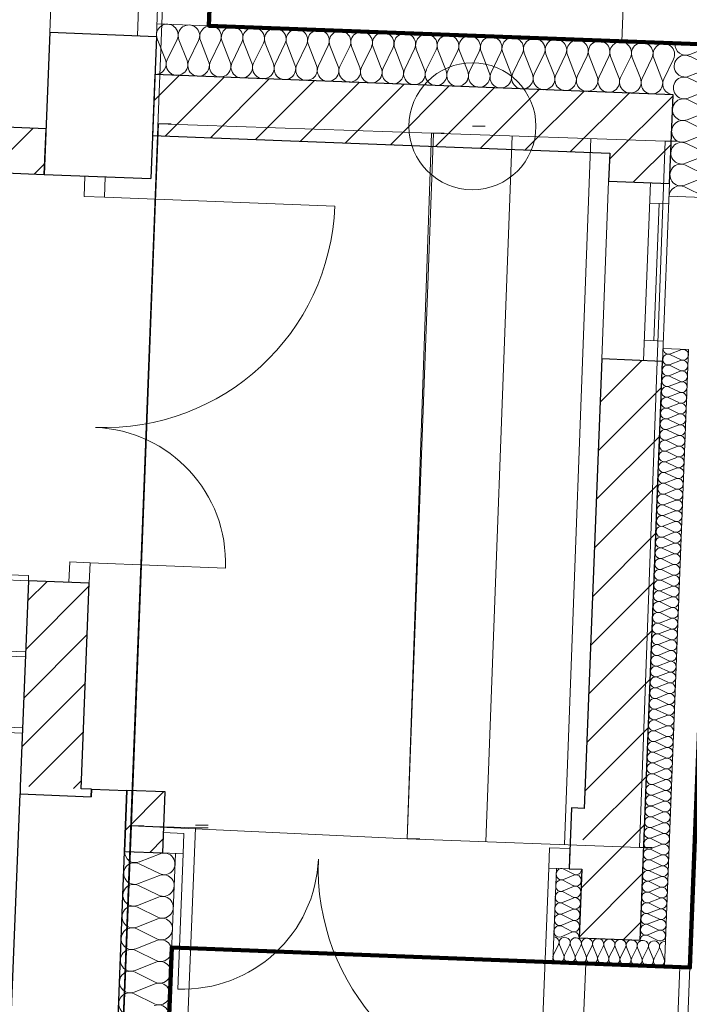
# Model space of a CAD drawing. Extents: x -134780 to 5540120, y 74663 to 5964901.
# Tile 43 of 71: x 5539592.28 to 5539594.91, y 5961337.58 to 5961341.46. Entities that reach past the tile are written whole.
import ezdxf

# ---------------------------------------------------------------- set-up
doc = ezdxf.new("R2010")
doc.units = 0
doc.header["$MEASUREMENT"] = 0
doc.set_wipeout_variables(frame=1)
for name, pattern in [('Dashed', [564.444447, 282.222223, -282.222223]), ('Krawędzie ukryte', [150, 100, -50]), ('L_0_06', [2, 1.5, -0.5])]:
    doc.linetypes.add(name, pattern=pattern)
for name, color, linetype, lineweight in [('0_Nr_Pióra__7', 7, 'Continuous', 13), ('312_budynek_ewidencyjny_Nr_Pióra__7', 7, 'Continuous', 13), ('ARCH dach_Nr_Pióra__46', 5, 'Continuous', 13), ('Arch schody_Nr_Pióra__21', 7, 'Continuous', 9), ('Arch wyburzenia_Nr_Pióra__46', 5, 'Continuous', 13), ('arch wypelnienia_Nr_Pióra__118', 7, 'Continuous', 211), ('Arch ściany nośne_Nr_Pióra__21', 7, 'Continuous', 9), ('Arch ściany nośne_Nr_Pióra__27', 7, 'Continuous', 30), ('bt_Nr_Pióra__7', 7, 'Continuous', 13), ('INWENT.ŚCIANY_Nr_Pióra__1', 7, 'Continuous', 25), ('Istniejące schody_Nr_Pióra__5', 7, 'Continuous', 13), ('KR_ObiektKarto_Nr_Pióra__7', 7, 'Continuous', 13), ('mapa', 7, 'Continuous', 13), ('sch_Nr_Pióra__7', 7, 'Continuous', 13), ('studnia_kanalizacyjna_Nr_Pióra__7', 7, 'Continuous', 13), ('zasuwa_lub_zawor_Nr_Pióra__7', 7, 'Continuous', 13)]:
    doc.layers.add(name, color=color, linetype=linetype, lineweight=lineweight)
for name, color, linetype, lineweight, true_color in [('Arch drzwi_Nr_Pióra__4', 7, 'Continuous', 9, 0x029e21), ('Arch ocieplenie_Nr_Pióra__22', 7, 'Continuous', 9, 0x7f7f7f), ('Arch okna_Nr_Pióra__4', 7, 'Continuous', 9, 0x029e21), ('Arch schody_Nr_Pióra__25', 7, 'Continuous', 13, 0x40a5ff)]:
    doc.layers.add(name, color=color, linetype=linetype, lineweight=lineweight, true_color=true_color)
doc.layers.add('Arch ocieplenie', color=7, linetype='Continuous')
pattern_1 = [(45, (5539713.8376, 5961225.37486), (-0.09192388, 0.09192388), [])]

# ---------------------------------------------------------------- blocks, each defined once
blk = doc.blocks.new('Izolacja cieplna 14_32', base_point=(-119457.9, 112475.1))
at = {"layer": 'Arch ocieplenie_Nr_Pióra__22', "linetype": 'Continuous'}
for p, q in [((-119458.8, 112404.9), (-119438.9, 112444.5)), ((-119435.2, 112444.4), (-119418.5, 112403.3)), ((-119414.8, 112403.1), (-119395, 112442.8)), ((-119391.3, 112442.6), (-119374.6, 112401.6)), ((-119370.9, 112401.4), (-119351, 112441.1)), ((-119347.3, 112440.9), (-119330.6, 112399.8)), ((-119326.9, 112399.7), (-119307, 112439.4)), ((-119303.3, 112439.2), (-119286.6, 112398.1)), ((-119282.9, 112398), (-119263.1, 112437.6)), ((-119259.4, 112437.5), (-119242.7, 112396.4)), ((-119239, 112396.3), (-119219.1, 112435.9)), ((-119215.4, 112435.8), (-119198.7, 112394.7)), ((-119195, 112394.5), (-119175.1, 112434.2)), ((-119171.4, 112434.1), (-119154.7, 112393)), ((-119151, 112392.8), (-119131.2, 112432.5)), ((-119127.5, 112432.3), (-119110.8, 112391.2)), ((-119107.1, 112391.1), (-119087.2, 112430.8)), ((-119083.5, 112430.6), (-119066.8, 112389.5)), ((-119063.1, 112389.4), (-119043.2, 112429)), ((-119039.5, 112428.9), (-119022.8, 112387.8))]:
    blk.add_line(p, q, dxfattribs=at)
for centre, start_param, end_param in [((-119458.7, 112453.8), 5.870392, 7.853982), ((-119414.8, 112452.1), 5.870392, 9.837571), ((-119370.8, 112450.4), 5.870392, 9.837571), ((-119326.8, 112448.7), 5.870392, 9.837571), ((-119282.9, 112446.9), 5.870392, 9.837571), ((-119238.9, 112445.2), 5.870392, 9.837571), ((-119194.9, 112443.5), 5.870392, 9.837571), ((-119151, 112441.8), 5.870392, 9.837571), ((-119107, 112440.1), 5.870392, 9.837571), ((-119063, 112438.4), 5.870392, 9.837571), ((-119019.1, 112436.6), 1.570796, 3.554385), ((-119439, 112395.5), 2.728799, 6.695979), ((-119395, 112393.8), 2.728799, 6.695979), ((-119351.1, 112392.1), 2.728799, 6.695979), ((-119307.1, 112390.4), 2.728799, 6.695979), ((-119263.1, 112388.7), 2.728799, 6.695979), ((-119219.2, 112386.9), 2.728799, 6.695979), ((-119175.2, 112385.2), 2.728799, 6.695979), ((-119131.2, 112383.5), 2.728799, 6.695979), ((-119087.3, 112381.8), 2.728799, 6.695979), ((-119043.3, 112380.1), 2.728799, 6.695979)]:
    blk.add_ellipse(centre, major_axis=(22, -0.9), ratio=0.966719, start_param=start_param, end_param=end_param, dxfattribs=at)
blk = doc.blocks.new('Izolacja cieplna 14_30', base_point=(-119027.2, 114790))
at = {"layer": 'Arch ocieplenie_Nr_Pióra__22', "linetype": 'Continuous'}
for p, q in [((-118957.1, 114785.5), (-118998.1, 114769.5)), ((-118958.7, 114743.2), (-118999.8, 114727.1)), ((-118998.3, 114765.9), (-118958.6, 114746.7)), ((-118960.4, 114700.8), (-119001.4, 114684.8)), ((-118999.9, 114723.6), (-118960.2, 114704.4)), ((-119001.6, 114681.2), (-118961.9, 114662.1)), ((-119003.2, 114638.9), (-118963.6, 114619.7)), ((-118962, 114658.5), (-119003.1, 114642.5)), ((-119004.9, 114596.6), (-118965.2, 114577.4)), ((-118963.7, 114616.2), (-119004.8, 114600.1)), ((-119006.5, 114554.3), (-118966.9, 114535.1)), ((-118965.4, 114573.8), (-119006.4, 114557.8)), ((-119008.2, 114511.9), (-118968.5, 114492.7)), ((-118967, 114531.5), (-119008.1, 114515.5)), ((-119009.9, 114469.6), (-118970.2, 114450.4)), ((-118968.7, 114489.2), (-119009.7, 114473.1)), ((-118970.3, 114446.8), (-119011.4, 114430.8)), ((-118972, 114404.5), (-119013, 114388.5)), ((-119011.5, 114427.3), (-118971.8, 114408.1)), ((-118973.6, 114362.2), (-119014.7, 114346.1)), ((-119013.2, 114384.9), (-118973.5, 114365.7)), ((-118975.3, 114319.8), (-119016.3, 114303.8)), ((-119014.8, 114342.6), (-118975.1, 114323.4)), ((-118976.9, 114277.5), (-119018, 114261.5)), ((-119016.5, 114300.3), (-118976.8, 114281.1)), ((-118978.6, 114235.2), (-119019.6, 114219.2)), ((-119018.1, 114257.9), (-118978.4, 114238.7)), ((-119019.8, 114215.6), (-118980.1, 114196.4)), ((-119021.4, 114173.3), (-118981.8, 114154.1)), ((-118980.2, 114192.9), (-119021.3, 114176.8)), ((-119023.1, 114130.9), (-118983.4, 114111.7)), ((-118981.9, 114150.5), (-119023, 114134.5)), ((-119024.8, 114088.6), (-118985.1, 114069.4)), ((-118983.6, 114108.2), (-119024.6, 114092.2)), ((-119026.4, 114046.3), (-118986.7, 114027.1)), ((-118985.2, 114065.9), (-119026.3, 114049.8)), ((-119028.1, 114003.9), (-118988.4, 113984.8)), ((-118986.9, 114023.5), (-119027.9, 114007.5)), ((-118988.5, 113981.2), (-119029.6, 113965.2)), ((-118990.2, 113938.9), (-119031.2, 113922.8)), ((-119029.7, 113961.6), (-118990, 113942.4)), ((-118991.8, 113896.5), (-119032.9, 113880.5)), ((-119031.4, 113919.3), (-118991.7, 113900.1)), ((-118993.5, 113854.2), (-119034.5, 113838.2)), ((-119033, 113876.9), (-118993.3, 113857.8)), ((-118995.1, 113811.9), (-119036.2, 113795.8)), ((-119034.7, 113834.6), (-118995, 113815.4)), ((-119036.3, 113792.3), (-118996.7, 113773.1)), ((-119038, 113750), (-118998.3, 113730.8)), ((-118996.8, 113769.5), (-119037.8, 113753.5)), ((-119039.6, 113707.6), (-119000, 113688.4)), ((-118998.4, 113727.2), (-119039.5, 113711.2)), ((-119041.3, 113665.3), (-119001.6, 113646.1)), ((-119000.1, 113684.9), (-119041.2, 113668.8)), ((-119043, 113623), (-119003.3, 113603.8)), ((-119001.8, 113642.5), (-119042.8, 113626.5)), ((-119044.6, 113580.6), (-119004.9, 113561.4)), ((-119003.4, 113600.2), (-119044.5, 113584.2)), ((-119046.3, 113538.3), (-119006.6, 113519.1)), ((-119005.1, 113557.9), (-119046.1, 113541.9)), ((-119006.7, 113515.6), (-119047.8, 113499.5)), ((-119008.4, 113473.2), (-119049.4, 113457.2)), ((-119047.9, 113496), (-119008.2, 113476.8)), ((-119010, 113430.9), (-119051.1, 113414.9)), ((-119049.6, 113453.6), (-119009.9, 113434.4)), ((-119011.7, 113388.6), (-119052.7, 113372.5)), ((-119051.2, 113411.3), (-119011.5, 113392.1)), ((-119013.3, 113346.2), (-119054.4, 113330.2)), ((-119052.9, 113369), (-119013.2, 113349.8)), ((-119054.5, 113326.6), (-119014.9, 113307.5)), ((-119056.2, 113284.3), (-119016.5, 113265.1)), ((-119015, 113303.9), (-119056.1, 113287.9)), ((-119057.8, 113242), (-119018.2, 113222.8)), ((-119016.6, 113261.6), (-119057.7, 113245.5)), ((-119059.5, 113199.6), (-119019.8, 113180.5)), ((-119018.3, 113219.2), (-119059.4, 113203.2)), ((-119061.2, 113157.3), (-119021.5, 113138.1)), ((-119020, 113176.9), (-119061, 113160.9)), ((-119062.8, 113115), (-119023.1, 113095.8)), ((-119021.6, 113134.6), (-119062.7, 113118.5)), ((-119064.5, 113072.7), (-119024.8, 113053.5)), ((-119023.3, 113092.2), (-119064.3, 113076.2)), ((-119024.9, 113049.9), (-119066, 113033.9)), ((-119026.6, 113007.6), (-119067.6, 112991.5)), ((-119066.1, 113030.3), (-119026.4, 113011.1)), ((-119028.2, 112965.2), (-119069.3, 112949.2)), ((-119067.8, 112988), (-119028.1, 112968.8)), ((-119029.9, 112922.9), (-119070.9, 112906.9)), ((-119069.4, 112945.7), (-119029.7, 112926.5)), ((-119031.5, 112880.6), (-119072.6, 112864.6)), ((-119071.1, 112903.3), (-119031.4, 112884.1)), ((-119072.7, 112861), (-119033.1, 112841.8)), ((-119074.4, 112818.7), (-119034.7, 112799.5)), ((-119033.2, 112838.3), (-119074.3, 112822.2)), ((-119076, 112776.3), (-119036.4, 112757.1)), ((-119034.8, 112795.9), (-119075.9, 112779.9)), ((-119077.7, 112734), (-119038, 112714.8)), ((-119036.5, 112753.6), (-119077.6, 112737.6)), ((-119079.4, 112691.7), (-119039.7, 112672.5)), ((-119038.2, 112711.3), (-119079.2, 112695.2)), ((-119081, 112649.3), (-119041.3, 112630.2)), ((-119039.8, 112668.9), (-119080.9, 112652.9)), ((-119041.5, 112626.6), (-119082.5, 112610.6)), ((-119043.1, 112584.3), (-119084.2, 112568.2)), ((-119082.7, 112607), (-119043, 112587.8)), ((-119044.8, 112541.9), (-119085.8, 112525.9)), ((-119084.3, 112564.7), (-119044.6, 112545.5)), ((-119046.4, 112499.6), (-119087.5, 112483.6)), ((-119086, 112522.3), (-119046.3, 112503.2)), ((-119087.6, 112480), (-119047.9, 112460.8))]:
    blk.add_line(p, q, dxfattribs=at)
for centre, start_param, end_param in [((-119005.9, 114789.2), 3.141593, 5.125182), ((-118949.3, 114765.8), 4.299595, 8.266775), ((-119007.6, 114746.9), 1.158004, 5.125183), ((-118951, 114723.4), 4.299595, 8.266775), ((-119009.2, 114704.5), 1.158004, 5.125183), ((-118952.6, 114681.1), 4.299595, 8.266775), ((-119010.9, 114662.2), 1.158004, 5.125183), ((-118954.3, 114638.8), 4.299595, 8.266775), ((-119012.5, 114619.9), 1.158004, 5.125183), ((-119014.2, 114577.5), 1.158004, 5.125183), ((-118955.9, 114596.4), 4.299595, 8.266775), ((-119015.8, 114535.2), 1.158004, 5.125183), ((-118957.6, 114554.1), 4.299595, 8.266775), ((-119017.5, 114492.9), 1.158004, 5.125183), ((-118959.2, 114511.8), 4.299595, 8.266775), ((-119019.1, 114450.5), 1.158004, 5.125183), ((-118960.9, 114469.5), 4.299595, 8.266775), ((-119020.8, 114408.2), 1.158004, 5.125183), ((-118962.5, 114427.1), 4.299595, 8.266775), ((-118964.2, 114384.8), 4.299595, 8.266775), ((-119022.5, 114365.9), 1.158004, 5.125183), ((-118965.9, 114342.5), 4.299595, 8.266775), ((-119024.1, 114323.5), 1.158004, 5.125183), ((-118967.5, 114300.1), 4.299595, 8.266775), ((-119025.8, 114281.2), 1.158004, 5.125183), ((-118969.2, 114257.8), 4.299595, 8.266775), ((-119027.4, 114238.9), 1.158004, 5.125183), ((-118970.8, 114215.5), 4.299595, 8.266775), ((-119029.1, 114196.5), 1.158004, 5.125183), ((-118972.5, 114173.1), 4.299595, 8.266775), ((-119030.7, 114154.2), 1.158004, 5.125183), ((-119032.4, 114111.9), 1.158004, 5.125183), ((-118974.1, 114130.8), 4.299595, 8.266775), ((-119034, 114069.6), 1.158004, 5.125183), ((-118975.8, 114088.5), 4.299595, 8.266775), ((-119035.7, 114027.2), 1.158004, 5.125183), ((-118977.4, 114046.1), 4.299595, 8.266775), ((-119037.3, 113984.9), 1.158004, 5.125183), ((-118979.1, 114003.8), 4.299595, 8.266775), ((-119039, 113942.6), 1.158004, 5.125183), ((-118980.7, 113961.5), 4.299595, 8.266775), ((-118982.4, 113919.1), 4.299595, 8.266775), ((-119040.7, 113900.2), 1.158004, 5.125183), ((-118984.1, 113876.8), 4.299595, 8.266775), ((-119042.3, 113857.9), 1.158004, 5.125183), ((-118985.7, 113834.5), 4.299595, 8.266775), ((-119044, 113815.6), 1.158004, 5.125183), ((-118987.4, 113792.2), 4.299595, 8.266775), ((-119045.6, 113773.2), 1.158004, 5.125183), ((-118989, 113749.8), 4.299595, 8.266775), ((-119047.3, 113730.9), 1.158004, 5.125183), ((-119048.9, 113688.6), 1.158004, 5.125183), ((-118990.7, 113707.5), 4.299595, 8.266775), ((-119050.6, 113646.2), 1.158004, 5.125183), ((-118992.3, 113665.2), 4.299595, 8.266775), ((-119052.2, 113603.9), 1.158004, 5.125183), ((-118994, 113622.8), 4.299595, 8.266775), ((-119053.9, 113561.6), 1.158004, 5.125183), ((-118995.6, 113580.5), 4.299595, 8.266775), ((-119055.5, 113519.2), 1.158004, 5.125183), ((-118997.3, 113538.2), 4.299595, 8.266775), ((-119057.2, 113476.9), 1.158004, 5.125183), ((-118998.9, 113495.8), 4.299595, 8.266775), ((-119000.6, 113453.5), 4.299595, 8.266775), ((-119058.9, 113434.6), 1.158004, 5.125183), ((-119002.3, 113411.2), 4.299595, 8.266775), ((-119060.5, 113392.3), 1.158004, 5.125183), ((-119003.9, 113368.8), 4.299595, 8.266775), ((-119062.2, 113349.9), 1.158004, 5.125183), ((-119005.6, 113326.5), 4.299595, 8.266775), ((-119063.8, 113307.6), 1.158004, 5.125183), ((-119007.2, 113284.2), 4.299595, 8.266775), ((-119065.5, 113265.3), 1.158004, 5.125183), ((-119067.1, 113222.9), 1.158004, 5.125183), ((-119008.9, 113241.8), 4.299595, 8.266775), ((-119068.8, 113180.6), 1.158004, 5.125183), ((-119010.5, 113199.5), 4.299595, 8.266775), ((-119070.4, 113138.3), 1.158004, 5.125183), ((-119012.2, 113157.2), 4.299595, 8.266775), ((-119072.1, 113095.9), 1.158004, 5.125183), ((-119013.8, 113114.9), 4.299595, 8.266775), ((-119073.7, 113053.6), 1.158004, 5.125183), ((-119015.5, 113072.5), 4.299595, 8.266775), ((-119075.4, 113011.3), 1.158004, 5.125183), ((-119017.2, 113030.2), 4.299595, 8.266775), ((-119018.8, 112987.9), 4.299595, 8.266775), ((-119077.1, 112968.9), 1.158004, 5.125183), ((-119020.5, 112945.5), 4.299595, 8.266775), ((-119078.7, 112926.6), 1.158004, 5.125183), ((-119022.1, 112903.2), 4.299595, 8.266775), ((-119080.4, 112884.3), 1.158004, 5.125183), ((-119023.8, 112860.9), 4.299595, 8.266775), ((-119082, 112841.9), 1.158004, 5.125183), ((-119025.4, 112818.5), 4.299595, 8.266775), ((-119083.7, 112799.6), 1.158004, 5.125183), ((-119085.3, 112757.3), 1.158004, 5.125183), ((-119027.1, 112776.2), 4.299595, 8.266775), ((-119087, 112714.9), 1.158004, 5.125183), ((-119028.7, 112733.9), 4.299595, 8.266775), ((-119088.6, 112672.6), 1.158004, 5.125183), ((-119030.4, 112691.5), 4.299595, 8.266775), ((-119090.3, 112630.3), 1.158004, 5.125183), ((-119032, 112649.2), 4.299595, 8.266775), ((-119091.9, 112588), 1.158004, 5.125183), ((-119033.7, 112606.9), 4.299595, 8.266775), ((-119093.6, 112545.6), 1.158004, 5.125183), ((-119035.4, 112564.5), 4.299595, 8.266775), ((-119037, 112522.2), 4.299595, 8.266775), ((-119095.3, 112503.3), 1.158004, 5.125183), ((-119038.7, 112479.9), 4.299595, 8.266775), ((-119096.9, 112461), 1.158004, 3.141593)]:
    blk.add_ellipse(centre, major_axis=(21.3, -0.8), ratio=0.995957, start_param=start_param, end_param=end_param, dxfattribs=at)
blk = doc.blocks.new('Izolacja cieplna 14_9', base_point=(-121146.1, 112811.3))
at = {"layer": 'Arch ocieplenie_Nr_Pióra__22', "linetype": 'Continuous'}
for p, q in [((-121005.9, 112802.2), (-121088, 112769.8)), ((-121088.3, 112762.7), (-121009, 112724)), ((-121009.2, 112716.8), (-121091.4, 112684.5)), ((-121091.7, 112677.3), (-121012.3, 112638.7)), ((-121012.6, 112631.5), (-121094.7, 112599.1)), ((-121095, 112592), (-121015.6, 112553.3)), ((-121015.9, 112546.1), (-121098, 112513.8)), ((-121098.3, 112506.6), (-121019, 112468)), ((-121019.2, 112460.8), (-121101.4, 112428.4)), ((-121101.7, 112421.3), (-121022.3, 112382.6)), ((-121022.6, 112375.4), (-121104.7, 112343.1)), ((-121105, 112335.9), (-121025.6, 112297.3)), ((-121025.9, 112290.1), (-121108.1, 112257.7)), ((-121108.3, 112250.6), (-121029, 112211.9))]:
    blk.add_line(p, q, dxfattribs=at)
for centre, start_param, end_param in [((-121103.6, 112809.6), 4.712389, 6.695979), ((-120990.4, 112762.4), 5.870392, 9.837571), ((-121106.9, 112724.3), 2.7288, 6.695979), ((-120993.7, 112677.1), 5.870392, 9.837571), ((-121110.2, 112638.9), 2.7288, 6.695979), ((-120997.1, 112591.7), 5.870392, 9.837571), ((-121113.6, 112553.6), 2.7288, 6.695979), ((-121000.4, 112506.4), 5.870392, 9.837571), ((-121116.9, 112468.2), 2.7288, 6.695979), ((-121003.7, 112421), 5.870392, 9.837571), ((-121120.2, 112382.8), 2.7288, 6.695979), ((-121007.1, 112335.7), 5.870392, 9.837571), ((-121123.6, 112297.5), 2.7288, 6.695979), ((-121126.9, 112212.1), 2.7288, 6.695979), ((-121010.4, 112250.3), 5.870392, 9.837571), ((-121013.7, 112165), 5.870392, 9.837571)]:
    blk.add_ellipse(centre, major_axis=(-1.7, -42.7), ratio=0.995956, start_param=start_param, end_param=end_param, dxfattribs=at)
blk = doc.blocks.new('Izolacja cieplna 14_8', base_point=(-118980.3, 115989.1))
at = {"layer": 'Arch ocieplenie_Nr_Pióra__22', "linetype": 'Continuous'}
for p, q in [((-118840.1, 115980), (-118922.3, 115947.5)), ((-118922.5, 115940.4), (-118843.2, 115901.6)), ((-118843.5, 115894.4), (-118925.6, 115861.9)), ((-118925.9, 115854.7), (-118846.5, 115815.9)), ((-118846.8, 115808.7), (-118929, 115776.2)), ((-118929.2, 115769.1), (-118849.9, 115730.3)), ((-118850.2, 115723.1), (-118932.3, 115690.6)), ((-118932.6, 115683.4), (-118853.2, 115644.6)), ((-118853.5, 115637.4), (-118935.7, 115604.9)), ((-118935.9, 115597.8), (-118856.6, 115559)), ((-118856.9, 115551.8), (-118939, 115519.3)), ((-118939.3, 115512.1), (-118859.9, 115473.3)), ((-118860.2, 115466.1), (-118942.4, 115433.7)), ((-118942.6, 115426.5), (-118863.3, 115387.7))]:
    blk.add_line(p, q, dxfattribs=at)
for centre, start_param, end_param in [((-118937.8, 115987.4), 4.712389, 6.695979), ((-118824.6, 115940.1), 5.870392, 9.837571), ((-118941.1, 115901.8), 2.7288, 6.695979), ((-118828, 115854.5), 5.870392, 9.837571), ((-118944.5, 115816.1), 2.7288, 6.695979), ((-118831.3, 115768.8), 5.870392, 9.837571), ((-118947.8, 115730.5), 2.7288, 6.695979), ((-118834.7, 115683.2), 5.870392, 9.837571), ((-118951.2, 115644.8), 2.7288, 6.695979), ((-118838, 115597.5), 5.870392, 9.837571), ((-118954.5, 115559.2), 2.7288, 6.695979), ((-118841.4, 115511.9), 5.870392, 9.837571), ((-118957.9, 115473.5), 2.7288, 6.695979), ((-118844.7, 115426.2), 5.870392, 9.837571), ((-118961.2, 115387.9), 2.7288, 4.712389)]:
    blk.add_ellipse(centre, major_axis=(-1.7, -42.8), ratio=0.992495, start_param=start_param, end_param=end_param, dxfattribs=at)
blk = doc.blocks.new('Izolacja cieplna 14_7', base_point=(-121026.5, 115868.9))
at = {"layer": 'Arch ocieplenie_Nr_Pióra__22', "linetype": 'Continuous'}
for p, q in [((-121017.5, 116009.1), (-120985.3, 115927)), ((-120978.2, 115926.7), (-120939.7, 116006)), ((-120932.6, 116005.8), (-120900.4, 115923.6)), ((-120893.2, 115923.4), (-120854.8, 116002.7)), ((-120847.6, 116002.4), (-120815.4, 115920.3)), ((-120808.3, 115920), (-120769.8, 115999.4)), ((-120762.7, 115999.1), (-120730.5, 115917)), ((-120723.4, 115916.7), (-120684.9, 115996.1)), ((-120677.7, 115995.8), (-120645.6, 115913.7)), ((-120638.4, 115913.4), (-120599.9, 115992.8)), ((-120592.8, 115992.5), (-120560.6, 115910.4)), ((-120553.5, 115910.1), (-120515, 115989.4)), ((-120507.9, 115989.2), (-120475.7, 115907)), ((-120468.6, 115906.8), (-120430.1, 115986.1)), ((-120422.9, 115985.8), (-120390.8, 115903.7)), ((-120383.6, 115903.4), (-120345.1, 115982.8)), ((-120338, 115982.5), (-120305.8, 115900.4)), ((-120298.7, 115900.1), (-120260.2, 115979.5)), ((-120253.1, 115979.2), (-120220.9, 115897.1)), ((-120213.8, 115896.8), (-120175.3, 115976.2)), ((-120168.1, 115975.9), (-120136, 115893.8)), ((-120128.8, 115893.5), (-120090.3, 115972.8)), ((-120083.2, 115972.6), (-120051, 115890.4)), ((-120043.9, 115890.2), (-120005.4, 115969.5)), ((-119998.3, 115969.2), (-119966.1, 115887.1)), ((-119959, 115886.8), (-119920.5, 115966.2)), ((-119913.3, 115965.9), (-119881.2, 115883.8)), ((-119874, 115883.5), (-119835.5, 115962.9)), ((-119828.4, 115962.6), (-119796.2, 115880.5)), ((-119789.1, 115880.2), (-119750.6, 115959.6)), ((-119743.5, 115959.3), (-119711.3, 115877.2)), ((-119704.2, 115876.9), (-119665.7, 115956.2)), ((-119658.5, 115956), (-119626.4, 115873.8)), ((-119619.2, 115873.6), (-119580.7, 115952.9)), ((-119573.6, 115952.6), (-119541.4, 115870.5)), ((-119534.3, 115870.2), (-119495.8, 115949.6)), ((-119488.7, 115949.3), (-119456.5, 115867.2)), ((-119449.3, 115866.9), (-119410.9, 115946.3)), ((-119403.7, 115946), (-119371.5, 115863.9)), ((-119364.4, 115863.6), (-119325.9, 115943)), ((-119318.8, 115942.7), (-119286.6, 115860.6)), ((-119279.5, 115860.3), (-119241, 115939.6)), ((-119233.9, 115939.4), (-119201.7, 115857.2)), ((-119194.5, 115857), (-119156.1, 115936.3)), ((-119148.9, 115936), (-119116.7, 115853.9)), ((-119109.6, 115853.6), (-119071.1, 115933)), ((-119064, 115932.7), (-119031.8, 115850.6)), ((-119024.7, 115850.3), (-118986.2, 115929.7))]:
    blk.add_line(p, q, dxfattribs=at)
for centre, start_param, end_param in [((-120977.9, 116024.6), 4.299595, 8.266775), ((-120893, 116021.3), 4.299595, 8.266775), ((-120808.1, 116018), 4.299595, 8.266775), ((-120723.1, 116014.7), 4.299595, 8.266775), ((-120638.2, 116011.3), 4.299595, 8.266775), ((-120553.2, 116008), 4.299595, 8.266775), ((-120468.3, 116004.7), 4.299595, 8.266775), ((-120383.4, 116001.4), 4.299595, 8.266775), ((-120298.4, 115998.1), 4.299595, 8.266775), ((-120213.5, 115994.7), 4.299595, 8.266775), ((-120128.6, 115991.4), 4.299595, 8.266775), ((-120043.6, 115988.1), 4.299595, 8.266775), ((-119958.7, 115984.8), 4.299595, 8.266775), ((-119873.8, 115981.5), 4.299595, 8.266775), ((-119788.8, 115978.1), 4.299595, 8.266775), ((-119703.9, 115974.8), 4.299595, 8.266775), ((-119619, 115971.5), 4.299595, 8.266775), ((-119534, 115968.2), 4.299595, 8.266775), ((-119449.1, 115964.9), 4.299595, 8.266775), ((-119364.2, 115961.5), 4.299595, 8.266775), ((-119279.2, 115958.2), 4.299595, 8.266775), ((-119194.3, 115954.9), 4.299595, 8.266775), ((-119109.4, 115951.6), 4.299595, 8.266775), ((-119024.4, 115948.3), 4.299595, 8.266775), ((-121024.9, 115911.4), 3.141593, 5.125182), ((-120939.9, 115908.1), 1.158004, 5.125183), ((-120855, 115904.8), 1.158004, 5.125183), ((-120770.1, 115901.5), 1.158004, 5.125183), ((-120685.1, 115898.2), 1.158004, 5.125183), ((-120600.2, 115894.8), 1.158004, 5.125183), ((-120515.3, 115891.5), 1.158004, 5.125183), ((-120430.3, 115888.2), 1.158004, 5.125183), ((-120345.4, 115884.9), 1.158004, 5.125183), ((-120260.5, 115881.6), 1.158004, 5.125183), ((-120175.5, 115878.2), 1.158004, 5.125183), ((-120090.6, 115874.9), 1.158004, 5.125183), ((-120005.7, 115871.6), 1.158004, 5.125183), ((-119920.7, 115868.3), 1.158004, 5.125183), ((-119835.8, 115865), 1.158004, 5.125183), ((-119750.9, 115861.6), 1.158004, 5.125183), ((-119665.9, 115858.3), 1.158004, 5.125183), ((-119581, 115855), 1.158004, 5.125183), ((-119496, 115851.7), 1.158004, 5.125183), ((-119411.1, 115848.4), 1.158004, 5.125183), ((-119326.2, 115845), 1.158004, 5.125183), ((-119241.2, 115841.7), 1.158004, 5.125183), ((-119156.3, 115838.4), 1.158004, 5.125183), ((-119071.4, 115835.1), 1.158004, 5.125183), ((-118986.4, 115831.8), 1.158004, 3.141593)]:
    blk.add_ellipse(centre, major_axis=(1.7, 42.5), ratio=0.999163, start_param=start_param, end_param=end_param, dxfattribs=at)
blk = doc.blocks.new('mapa')
at = {"layer": 'Arch ściany nośne_Nr_Pióra__21', "linetype": 'Continuous'}
h = blk.add_hatch(dxfattribs=at)
h.set_pattern_fill('Common_Brick', color=252, scale=0.001, style=0, pattern_type=2)
h.set_pattern_definition(pattern_1)
h.paths.add_polyline_path([(5539592.8017, 5961341.004), (5539594.6003, 5961340.9337), (5539594.8495, 5961341.1641), (5539592.8111, 5961341.2438)], flags=0)
h = blk.add_hatch(dxfattribs=at)
h.set_pattern_fill('Common_Brick', color=252, scale=0.001, style=0, pattern_type=2)
h.set_pattern_definition(pattern_1)
h.paths.add_polyline_path([(5539594.8358, 5961340.8144), (5539594.8495, 5961341.1641), (5539594.6003, 5961340.9337), (5539594.596, 5961340.8238)], flags=0)
h = blk.add_hatch(dxfattribs=at)
h.set_pattern_fill('Common_Brick', color=252, scale=0.001, style=0, pattern_type=2)
h.set_pattern_definition(pattern_1)
h.paths.add_polyline_path([(5539594.7194, 5961337.8367), (5539594.8085, 5961340.1149), (5539594.5687, 5961340.1243), (5539594.4796, 5961337.846)], flags=0)
at = {"layer": '0_Nr_Pióra__7', "color": 252, "linetype": 'Continuous'}
for p, q in [((5539592.8243, 5961341.0502), (5539592.8743, 5961341.0502)), ((5539594.06, 5961341.04), (5539594.11, 5961341.04)), ((5539593.8993, 5961341.013), (5539593.9493, 5961341.013)), ((5539594.8187, 5961340.9814), (5539594.8687, 5961340.9814)), ((5539592.97, 5961338.29), (5539593.02, 5961338.29)), ((5539592.719, 5961338.287), (5539592.769, 5961338.287)), ((5539592.9704, 5961338.2784), (5539593.0204, 5961338.2784)), ((5539593.803, 5961338.236), (5539593.853, 5961338.236)), ((5539594.717, 5961338.202), (5539594.767, 5961338.202))]:
    blk.add_line(p, q, dxfattribs=at)
at = {"layer": '312_budynek_ewidencyjny_Nr_Pióra__7', "color": 252, "linetype": 'Continuous'}
blk.add_line((5539593.31, 5961353.51), (5539592.23, 5961325.88), dxfattribs=at)
at = {"layer": 'ARCH dach_Nr_Pióra__46', "color": 252, "linetype": 'Dashed'}
blk.add_line((5539595.0572, 5961341.3561), (5539594.8385, 5961335.7604), dxfattribs=at)
at = {"layer": 'Arch drzwi_Nr_Pióra__4', "color": 252, "linetype": 'Continuous'}
for p, q in [((5539592.5321, 5961340.7643), (5539592.5352, 5961340.8443)), ((5539592.6152, 5961340.8411), (5539592.5352, 5961340.8443)), ((5539592.6152, 5961340.8411), (5539592.5352, 5961340.8443)), ((5539592.6152, 5961340.8411), (5539592.6121, 5961340.7612)), ((5539592.6121, 5961340.7612), (5539592.5321, 5961340.7643)), ((5539592.6121, 5961340.7612), (5539593.5186, 5961340.7258)), ((5539592.4727, 5961339.2455), (5539592.4759, 5961339.3254)), ((5539592.4759, 5961339.3254), (5539592.5558, 5961339.3223)), ((5539592.5558, 5961339.3223), (5539592.5527, 5961339.2424)), ((5539592.5558, 5961339.3223), (5539593.0882, 5961339.3015)), ((5539592.5527, 5961339.2424), (5539592.4727, 5961339.2455)), ((5539592.5527, 5961339.2424), (5539592.4727, 5961339.2455)), ((5539592.8414, 5961338.1803), (5539592.8445, 5961338.2602)), ((5539592.8414, 5961338.1803), (5539592.8445, 5961338.2602)), ((5539592.8414, 5961338.1803), (5539592.8445, 5961338.2602)), ((5539592.8445, 5961338.2602), (5539592.9245, 5961338.2571)), ((5539592.9245, 5961338.2571), (5539592.9214, 5961338.1771)), ((5539592.9214, 5961338.1771), (5539592.8414, 5961338.1803)), ((5539592.9214, 5961338.1771), (5539592.9006, 5961337.6447)), ((5539594.3603, 5961338.1209), (5539594.3634, 5961338.2008)), ((5539594.3634, 5961338.2008), (5539594.4433, 5961338.1977)), ((5539594.4433, 5961338.1977), (5539594.4402, 5961338.1178)), ((5539594.4402, 5961338.1178), (5539594.4433, 5961338.1977)), ((5539594.4402, 5961338.1178), (5539594.4433, 5961338.1977)), ((5539594.3603, 5961338.1209), (5539594.3248, 5961337.2144)), ((5539594.4402, 5961338.1178), (5539594.3603, 5961338.1209))]:
    blk.add_line(p, q, dxfattribs=at)
for centre, radius, start, end in [((5539592.6121, 5961340.7612), 0.9072, 267.7616, 357.7616), ((5539592.5558, 5961339.3223), 0.5328, 357.7616, 87.7616), ((5539592.9214, 5961338.1771), 0.5328, 267.7616, 357.7616), ((5539594.3603, 5961338.1209), 0.9072, 177.7616, 267.7616)]:
    blk.add_arc(centre, radius, start, end, dxfattribs=at)
at = {"layer": 'Arch ocieplenie_Nr_Pióra__22', "color": 252, "linetype": 'Continuous'}
for p, q in [((5539594.4199, 5961338.1167), (5539594.4596, 5961338.0964)), ((5539594.4182, 5961338.0717), (5539594.4578, 5961338.0514)), ((5539594.4594, 5961338.0926), (5539594.4183, 5961338.0755)), ((5539594.4164, 5961338.0267), (5539594.4561, 5961338.0065)), ((5539594.4577, 5961338.0476), (5539594.4166, 5961338.0305)), ((5539594.4147, 5961337.9818), (5539594.4543, 5961337.9615)), ((5539594.4559, 5961338.0027), (5539594.4148, 5961337.9856)), ((5539594.4542, 5961337.9577), (5539594.4131, 5961337.9406)), ((5539594.4524, 5961337.9128), (5539594.4113, 5961337.8956)), ((5539594.4129, 5961337.9368), (5539594.4526, 5961337.9165)), ((5539594.4506, 5961337.8678), (5539594.4095, 5961337.8507)), ((5539594.4112, 5961337.8918), (5539594.4508, 5961337.8716))]:
    blk.add_line(p, q, dxfattribs=at)
for centre, start_param, end_param in [((5539594.4106, 5961338.0964), 2.728799, 6.695979), ((5539594.4672, 5961338.0717), 5.870392, 9.837571), ((5539594.4689, 5961338.1167), 5.870392, 7.853982), ((5539594.4089, 5961338.0514), 2.728799, 6.695979), ((5539594.4071, 5961338.0065), 2.728799, 6.695979), ((5539594.4654, 5961338.0267), 5.870392, 9.837571), ((5539594.4053, 5961337.9615), 2.728799, 6.695979), ((5539594.4636, 5961337.9818), 5.870392, 9.837571), ((5539594.4036, 5961337.9166), 2.728799, 6.695979), ((5539594.4619, 5961337.9368), 5.870392, 9.837571), ((5539594.4601, 5961337.8918), 5.870392, 9.837571), ((5539594.4018, 5961337.8716), 2.728799, 6.695979), ((5539594.4584, 5961337.8469), 1.570796, 3.554385)]:
    blk.add_ellipse(centre, major_axis=(-0.0009, -0.0225), ratio=0.945236, start_param=start_param, end_param=end_param, dxfattribs=at)
at = {"layer": 'Arch okna_Nr_Pióra__4', "color": 252, "linetype": 'Continuous'}
for p, q in [((5539592.4918, 5961343.8282), (5539592.3972, 5961341.4101)), ((5539592.8365, 5961343.8148), (5539592.742, 5961341.3966)), ((5539592.9114, 5961343.8118), (5539592.8169, 5961341.3937)), ((5539594.596, 5961340.8238), (5539594.5687, 5961340.1243)), ((5539594.7609, 5961340.8173), (5539594.7335, 5961340.1178)), ((5539594.8358, 5961340.8144), (5539594.8085, 5961340.1149)), ((5539594.7578, 5961340.7374), (5539594.8327, 5961340.7344)), ((5539594.7952, 5961340.7359), (5539594.7741, 5961340.1963)), ((5539594.7367, 5961340.1978), (5539594.8116, 5961340.1949))]:
    blk.add_line(p, q, dxfattribs=at)
at = {"layer": 'Arch schody_Nr_Pióra__21', "color": 252, "linetype": 'Continuous'}
for p, q in [((5539594.7256, 5961343.3706), (5539594.6475, 5961341.3722)), ((5539594.4276, 5961335.7465), (5539594.5057, 5961337.7449)), ((5539594.7973, 5961335.732), (5539594.8754, 5961337.7305))]:
    blk.add_line(p, q, dxfattribs=at)
at = {"layer": 'Arch schody_Nr_Pióra__25', "color": 252, "linetype": 'Continuous'}
for p, q in [((5539591.0046, 5961339.3229), (5539592.3136, 5961339.2717)), ((5539592.3136, 5961339.2717), (5539592.3129, 5961339.2517)), ((5539590.9929, 5961339.0231), (5539592.3019, 5961338.9719)), ((5539590.9812, 5961338.7233), (5539592.2902, 5961338.6722))]:
    blk.add_line(p, q, dxfattribs=at)
at = {"layer": 'Arch wyburzenia_Nr_Pióra__46', "color": 252, "linetype": 'Continuous'}
for p, q in [((5539592.8189, 5961341.4436), (5539595.0572, 5961341.3561)), ((5539594.8339, 5961340.7644), (5539595.0337, 5961340.7566)), ((5539594.8104, 5961340.1649), (5539594.9104, 5961340.161)), ((5539594.9104, 5961340.161), (5539594.8155, 5961337.7328)), ((5539592.7312, 5961334.0814), (5539592.8914, 5961338.1783)), ((5539594.3758, 5961337.75), (5539594.3902, 5961338.1197)), ((5539594.9154, 5961337.7289), (5539594.8155, 5961337.7328))]:
    blk.add_line(p, q, dxfattribs=at)
at = {"layer": 'Arch wyburzenia_Nr_Pióra__46', "color": 7, "linetype": 'Continuous'}
blk.add_line((5539594.8155, 5961337.7328), (5539592.8769, 5961337.8086), dxfattribs=at)
at = {"layer": 'arch wypelnienia_Nr_Pióra__118', "linetype": 'Continuous', "flags": 128}
blk.add_lwpolyline([(5539579.0885, 5961327.109), (5539579.0561, 5961326.2796), (5539592.7057, 5961325.7461), (5539592.7381, 5961326.5754), (5539592.4383, 5961326.5872), (5539592.7312, 5961334.0814), (5539592.8773, 5961337.8086), (5539594.9154, 5961337.7289), (5539595.0573, 5961341.3599), (5539593.023, 5961341.4356), (5539593.4687, 5961352.947), (5539593.7684, 5961352.9353), (5539593.7872, 5961353.415), (5539593.2876, 5961353.4345), (5539593.2905, 5961353.5105), (5539586.99, 5961353.68), (5539586.89, 5961350.36), (5539580.53, 5961350.62), (5539580.5363, 5961350.8085), (5539580.0155, 5961350.8259), (5539579.9968, 5961350.3462), (5539580.2966, 5961350.3345), (5539579.3883, 5961327.0973)], close=True, dxfattribs=at)
at = {"layer": 'Arch ściany nośne_Nr_Pióra__21', "color": 252, "linetype": 'Continuous'}
for p, q in [((5539592.1581, 5961340.859), (5539592.3315, 5961341.0324)), ((5539592.3351, 5961340.8521), (5539592.3771, 5961340.8941)), ((5539592.3023, 5961338.9808), (5539592.5522, 5961339.2308)), ((5539592.3098, 5961339.1722), (5539592.3865, 5961339.2489)), ((5539592.2948, 5961338.7895), (5539592.5448, 5961339.0395)), ((5539592.2873, 5961338.5982), (5539592.5373, 5961338.8481)), ((5539592.3141, 5961338.4411), (5539592.5298, 5961338.6568)), ((5539592.491, 5961338.4341), (5539592.5223, 5961338.4655)), ((5539592.6948, 5961338.2703), (5539592.8449, 5961338.4203)), ((5539592.7906, 5961338.1823), (5539592.8436, 5961338.2352))]:
    blk.add_line(p, q, dxfattribs=at)
at = {"layer": 'Arch ściany nośne_Nr_Pióra__27', "color": 252, "linetype": 'Continuous'}
for p, q in [((5539592.8111, 5961341.2438), (5539592.8017, 5961341.004)), ((5539594.8495, 5961341.1641), (5539592.8111, 5961341.2438)), ((5539594.8358, 5961340.8144), (5539594.8495, 5961341.1641)), ((5539592.3824, 5961341.0304), (5539589.7444, 5961341.1335)), ((5539592.3754, 5961340.8505), (5539592.3824, 5961341.0304)), ((5539592.8017, 5961341.004), (5539594.6003, 5961340.9337)), ((5539589.7374, 5961340.9536), (5539592.3754, 5961340.8505)), ((5539594.6003, 5961340.9337), (5539594.596, 5961340.8238)), ((5539594.596, 5961340.8238), (5539594.8358, 5961340.8144)), ((5539594.5687, 5961340.1243), (5539594.4995, 5961338.3556)), ((5539594.8085, 5961340.1149), (5539594.5687, 5961340.1243)), ((5539594.7194, 5961337.8367), (5539594.8085, 5961340.1149)), ((5539592.3129, 5961339.2517), (5539592.2812, 5961338.4423)), ((5539592.5527, 5961339.2424), (5539592.3129, 5961339.2517)), ((5539592.521, 5961338.433), (5539592.5527, 5961339.2424)), ((5539592.2812, 5961338.4423), (5539592.2801, 5961338.4124)), ((5539592.2801, 5961338.4124), (5539592.5598, 5961338.4014)), ((5539592.561, 5961338.4314), (5539592.521, 5961338.433)), ((5539592.5598, 5961338.4014), (5539592.561, 5961338.4314)), ((5539592.7009, 5961338.4259), (5539592.6915, 5961338.1861)), ((5539592.8508, 5961338.4201), (5539592.7009, 5961338.4259)), ((5539592.8414, 5961338.1803), (5539592.8508, 5961338.4201)), ((5539594.4496, 5961338.3576), (5539594.4402, 5961338.1178)), ((5539594.4995, 5961338.3556), (5539594.4496, 5961338.3576)), ((5539592.6915, 5961338.1861), (5539592.8414, 5961338.1803)), ((5539594.4402, 5961338.1178), (5539594.4902, 5961338.1158)), ((5539594.4902, 5961338.1158), (5539594.4796, 5961337.846)), ((5539594.4796, 5961337.846), (5539594.7194, 5961337.8367))]:
    blk.add_line(p, q, dxfattribs=at)
at = {"layer": 'bt_Nr_Pióra__7', "color": 252, "linetype": 'L_0_06', "flags": 128}
blk.add_lwpolyline([(5539592.719, 5961338.287), (5539592.9704, 5961338.2784), (5539592.83, 5961334.8), (5539592.5789, 5961334.8059)], close=True, dxfattribs=at)
at = {"layer": 'INWENT.ŚCIANY_Nr_Pióra__1', "color": 252, "linetype": 'Continuous'}
for p, q in [((5539592.3972, 5961341.4101), (5539592.3754, 5961340.8505)), ((5539592.3972, 5961341.4101), (5539592.8169, 5961341.3937)), ((5539592.8169, 5961341.3937), (5539592.795, 5961340.8341)), ((5539592.3754, 5961340.8505), (5539592.795, 5961340.8341)), ((5539592.1137, 5961334.1556), (5539592.2801, 5961338.4124)), ((5539592.2801, 5961338.4124), (5539592.5598, 5961338.4014)), ((5539592.5334, 5961334.1392), (5539592.7009, 5961338.4259)), ((5539592.561, 5961338.4314), (5539592.5598, 5961338.4014)), ((5539592.561, 5961338.4314), (5539592.7009, 5961338.4259))]:
    blk.add_line(p, q, dxfattribs=at)
at = {"layer": 'Istniejące schody_Nr_Pióra__5', "color": 252, "linetype": 'Krawędzie ukryte'}
for p, q in [((5539591.0039, 5961339.3029), (5539592.3129, 5961339.2517)), ((5539590.9921, 5961339.0031), (5539592.3011, 5961338.952)), ((5539590.9804, 5961338.7034), (5539592.2894, 5961338.6522))]:
    blk.add_line(p, q, dxfattribs=at)
at = {"layer": 'KR_ObiektKarto_Nr_Pióra__7', "color": 252, "linetype": 'Continuous'}
for p, q in [((5539593.803, 5961338.236), (5539593.9063, 5961341.0127)), ((5539594.1128, 5961338.2245), (5539594.2161, 5961341.0021)), ((5539594.4226, 5961338.213), (5539594.5259, 5961340.9915))]:
    blk.add_line(p, q, dxfattribs=at)
at = {"layer": 'sch_Nr_Pióra__7', "color": 252, "linetype": 'Continuous'}
for p, q in [((5539592.719, 5961338.287), (5539592.8243, 5961341.0502)), ((5539592.8243, 5961341.0502), (5539593.8993, 5961341.013)), ((5539593.803, 5961338.236), (5539593.8993, 5961341.013)), ((5539593.8993, 5961341.013), (5539593.803, 5961338.236)), ((5539593.8993, 5961341.013), (5539594.8187, 5961340.9814)), ((5539594.8187, 5961340.9814), (5539594.717, 5961338.202)), ((5539593.803, 5961338.236), (5539592.719, 5961338.287)), ((5539594.717, 5961338.202), (5539593.803, 5961338.236))]:
    blk.add_line(p, q, dxfattribs=at)
at = {"layer": 'studnia_kanalizacyjna_Nr_Pióra__7', "color": 252, "linetype": 'Continuous'}
blk.add_circle((5539594.06, 5961341.04), 0.25, dxfattribs=at)
at = {"layer": 'Arch ocieplenie', "color": 252, "linetype": 'Continuous', "lineweight": 9, "xscale": 0.001, "yscale": 0.001, "zscale": 0.001}
for name, p in [('Izolacja cieplna 14_7', (5539592.8111, 5961341.2438)), ('Izolacja cieplna 14_8', (5539594.8573, 5961341.364)), ('Izolacja cieplna 14_30', (5539594.8104, 5961340.1649)), ('Izolacja cieplna 14_9', (5539592.6915, 5961338.1861)), ('Izolacja cieplna 14_32', (5539594.3797, 5961337.8499))]:
    blk.add_blockref(name, p, dxfattribs=at)

msp = doc.modelspace()

# ---------------------------------------------------------------- block references
at = {"layer": 'mapa', "color": 4, "lineweight": 40}
msp.add_blockref('mapa', (0, 0), dxfattribs=at)

# ---------------------------------------------------------------- next in the draw order: wipeouts: each hides what was drawn before it
msp.add_wipeout([(5539444.713, 5961266.9628), (5539444.713, 5961415.4628), (5539654.713, 5961415.4628), (5539651.713, 5961412.4128), (5539457.213, 5961412.4128), (5539457.213, 5961270.0128), (5539651.713, 5961270.0128), (5539654.713, 5961266.9628)]).dxf.layer = 'zasuwa_lub_zawor_Nr_Pióra__7'

doc.saveas('drawing.dxf')
